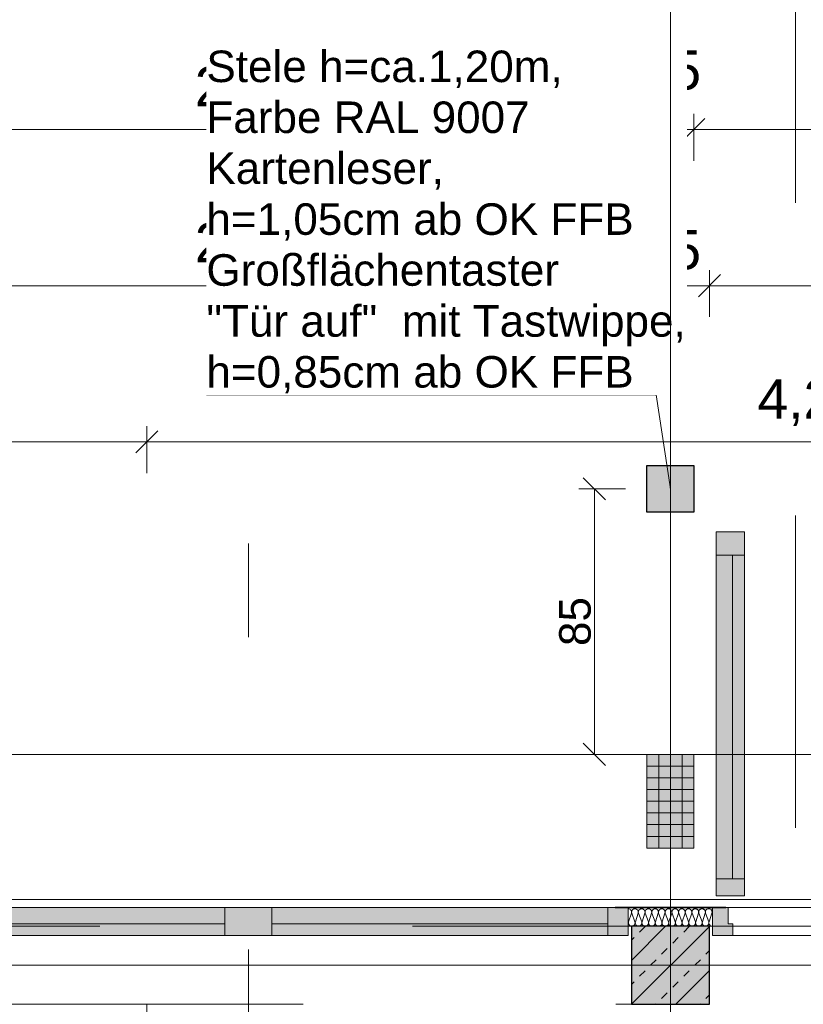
# Model space of a CAD drawing. Header units: metres. Extents: x -111 to 152, y -132 to 99.
# Tile 148 of 256: x -18.28 to -15.78, y -0.13 to 3.03. Entities that reach past the tile are written whole.
import ezdxf

# ---------------------------------------------------------------- set-up
doc = ezdxf.new("R2010")
doc.units = ezdxf.units.M
doc.header["$PDMODE"] = 1
doc.header["$PDSIZE"] = -2
for name, pattern in [('Achsen 01', [5.291531, 3.175, -1.058062, 0.352704, -0.705764]), ('gestrichelt - 01', [2, 1, -1]), ('ISO-03 Gestrichelt mit Abstand', [7.62, 3.048, -4.572]), ('ISO-07 Punktiert', [0.889, 0.127, -0.762]), ('Raster 01', [2, 1, -1]), ('VW-01 Strichlinie kurz', [2, 1, -1])]:
    doc.linetypes.add(name, pattern=pattern)
doc.layers.get('0').update_dxf_attribs({"lineweight": 25})
for name, color, linetype, lineweight, true_color in [('013_Beton und Stahlbetonarbeiten-000 Sichtbeton-333 Außenstütze', 5, 'Continuous', 5, 0x0000ff), ('013_Beton und Stahlbetonarbeiten-000 Sichtbeton-334 Außenwandöf', 5, 'Continuous', 5, 0x0000ff), ('013_Beton und Stahlbetonarbeiten-350 Stahlbeton Treppe Ansicht', 7, 'Continuous', 9, 0xa6a6a6), ('014_Fassadenarbeiten-000 Aufsicht Betonfertigteile', 7, 'Continuous', 9, 0xc0c0c0), ('014_Fassadenarbeiten-330 mineralische Dämmung', 7, 'Continuous', 9, 0x666666), ('017_Stahlbauarbeiten-350 Träger Ansicht', 7, 'gestrichelt - 01', 9, 0xd9d9d9), ('032_Metallarbeiten-Fenster', 7, 'Continuous', 13, 0x444444), ('AV1-Achsen', 1, 'Achsen 01', 18, 0xff0000), ('AV1-Arbeitsbühne', 7, 'gestrichelt - 01', 9, 0xf20884), ('AV1-Raster', 7, 'Raster 01', 9, 0xa6a6a6)]:
    doc.layers.add(name, color=color, linetype=linetype, lineweight=lineweight, true_color=true_color)
for name, color, linetype, lineweight in [('013_Beton und Stahlbetonarbeiten-000 Unterzüge', 7, 'ISO-07 Punktiert', 13), ('013_Beton und Stahlbetonarbeiten-330 Außenstützen', 7, 'Continuous', 25), ('014_Fassadenarbeiten-330 Betonfertigteile vertikal', 7, 'Continuous', 9), ('039_Trockenbauarbeiten-alllg.', 7, 'Continuous', 9), ('_1.35m (3D)', 7, 'Continuous', 9), ('_EG (2D)', 7, 'Continuous', 9), ('_GRU (2D)', 7, 'Continuous', 9), ('Bemaßung-Bemaßung', 7, 'Continuous', 9), ('Keine', 7, 'Continuous', 9)]:
    doc.layers.add(name, color=color, linetype=linetype, lineweight=lineweight)
doc.layers.get('0').freeze()
doc.styles.add('Arial', font='arial.ttf')
doc.dimstyles.new('COE 50', dxfattribs={"dimtxt": 126.090495, "dimasz": 0.001414, "dimexe": 0.001, "dimexo": 0.01, "dimgap": 0.001, "dimtad": 1, "dimdec": 3, "dimtxsty": 'Arial', "dimblk": 'VW_SLASH-3', "dimblk1": 'VW_SLASH-3', "dimblk2": 'VW_SLASH-3', "dimcen": 0, "dimadec": 3, "dimazin": 0, "dimtfac": 0.8, "dimtdec": 3, "dimtix": 1, "dimtmove": 0, "dimatfit": 0, "dimldrblk": 'VW_SLASH-2', "dimfxl": 0.002, "dimfxlon": 1, "dimfrac": 2, "dimtolj": 1, "dimarcsym": 0})

# ---------------------------------------------------------------- blocks, each defined once
blk = doc.blocks.new('Group-2')
at = {"layer": 'AV1-Raster'}
for p, q in [((-17.55, -22.95), (-17.55, 1.35)), ((-16.2, -22.95), (-16.2, 1.35))]:
    blk.add_line(p, q, dxfattribs=at)
blk = doc.blocks.new('1.35m (3D)')
at = {"layer": 'AV1-Raster', "color": 7}
blk.add_blockref('Group-2', (0, 0), dxfattribs=at)
blk = doc.blocks.new('Group-23')
at = {"layer": '013_Beton und Stahlbetonarbeiten-350 Stahlbeton Treppe Ansicht', "color": 7, "linetype": 'Raster 01'}
blk.add_line((-17.875, -0.125), (-17.875, -2.975), dxfattribs=at)
blk = doc.blocks.new('Group-119')
at = {"layer": '017_Stahlbauarbeiten-350 Träger Ansicht', "flags": 128}
blk.add_lwpolyline([(-15.8, 7.54), (-15.65, 7.54), (-15.65, 0.14), (-15.8, 0.14)], close=True, dxfattribs=at)
blk = doc.blocks.new('VW_SLASH-3')
at = {"color": 0, "linetype": 'ByBlock', "lineweight": -2, "transparency": 16777216}
blk.add_line((0, 0), (-1, 0), dxfattribs=at)
at = {"color": 0, "linetype": 'Continuous', "lineweight": 15, "transparency": 16777216, "flags": 128}
blk.add_lwpolyline([(0.5, 0.5), (-0.5, -0.5)], dxfattribs=at)
blk = doc.blocks.new('*D338')
at = {"layer": 'Bemaßung-Bemaßung', "color": 0, "lineweight": -2}
for p, q in [((-22.95, 3.575), (-22.95, 3.725)), ((-16.2, 3.575), (-16.2, 3.725)), ((-16.2707, 3.675), (-22.8793, 3.675))]:
    blk.add_line(p, q, dxfattribs=at)
at = {"layer": 'Defpoints', "color": 0}
for p in [(-22.95, 3.675), (-22.95, 0), (-16.2, 0)]:
    blk.add_point(p, dxfattribs=at)
at = {"layer": 'Bemaßung-Bemaßung', "color": 0, "lineweight": -2, "xscale": 0.070693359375, "yscale": 0.070693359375, "zscale": 0.070693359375, "rotation": 180}
blk.add_blockref('VW_SLASH-3', (-22.95, 3.675), dxfattribs=at)
at = {"layer": 'Bemaßung-Bemaßung', "color": 0, "lineweight": -2, "xscale": 0.070693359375, "yscale": 0.070693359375, "zscale": 0.070693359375}
blk.add_blockref('VW_SLASH-3', (-16.2, 3.675), dxfattribs=at)
at = {"layer": 'Bemaßung-Bemaßung', "color": 0, "insert": (-19.575, 3.8008), "char_height": 0.12609, "attachment_point": 5, "style": 'Arial'}
blk.add_mtext('\\A1;6,75', dxfattribs=at)
blk = doc.blocks.new('VW_SLASH-2')
at = {"color": 0, "linetype": 'ByBlock', "lineweight": -2, "transparency": 16777216}
blk.add_line((0, 0), (-1, 0), dxfattribs=at)
at = {"color": 0, "linetype": 'Continuous', "lineweight": 15, "transparency": 16777216, "flags": 128}
blk.add_lwpolyline([(0.5, 0.5), (-0.5, -0.5)], dxfattribs=at)
blk = doc.blocks.new('*D339')
at = {"layer": 'Bemaßung-Bemaßung', "color": 0, "lineweight": -2}
for p, q in [((-16.2, 3.575), (-16.2, 3.725)), ((-10.8, 3.575), (-10.8, 3.725)), ((-10.8707, 3.675), (-16.1293, 3.675))]:
    blk.add_line(p, q, dxfattribs=at)
at = {"layer": 'Defpoints', "color": 0}
for p in [(-16.2, 3.675), (-16.2, 0), (-10.8, 0)]:
    blk.add_point(p, dxfattribs=at)
at = {"layer": 'Bemaßung-Bemaßung', "color": 0, "lineweight": -2, "xscale": 0.070693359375, "yscale": 0.070693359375, "zscale": 0.070693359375, "rotation": 180}
blk.add_blockref('VW_SLASH-3', (-16.2, 3.675), dxfattribs=at)
at = {"layer": 'Bemaßung-Bemaßung', "color": 0, "lineweight": -2, "xscale": 0.070693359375, "yscale": 0.070693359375, "zscale": 0.070693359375}
blk.add_blockref('VW_SLASH-3', (-10.8, 3.675), dxfattribs=at)
at = {"layer": 'Bemaßung-Bemaßung', "color": 0, "insert": (-13.5, 3.8008), "char_height": 0.12609, "attachment_point": 5, "style": 'Arial'}
blk.add_mtext('\\A1;5,40', dxfattribs=at)
blk = doc.blocks.new('*D364')
at = {"layer": 'Bemaßung-Bemaßung', "color": 0, "lineweight": -2}
for p, q in [((-18.825, 2.575), (-18.825, 2.725)), ((-16.275, 2.575), (-16.275, 2.725)), ((-16.3457, 2.675), (-18.7543, 2.675))]:
    blk.add_line(p, q, dxfattribs=at)
at = {"layer": 'Defpoints', "color": 0}
for p in [(-18.825, 2.675), (-18.825, 0.675), (-16.275, 0.675)]:
    blk.add_point(p, dxfattribs=at)
at = {"layer": 'Bemaßung-Bemaßung', "color": 0, "lineweight": -2, "xscale": 0.070693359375, "yscale": 0.070693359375, "zscale": 0.070693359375, "rotation": 180}
blk.add_blockref('VW_SLASH-3', (-18.825, 2.675), dxfattribs=at)
at = {"layer": 'Bemaßung-Bemaßung', "color": 0, "lineweight": -2, "xscale": 0.070693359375, "yscale": 0.070693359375, "zscale": 0.070693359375}
blk.add_blockref('VW_SLASH-3', (-16.275, 2.675), dxfattribs=at)
at = {"layer": 'Bemaßung-Bemaßung', "color": 0, "insert": (-17.55, 2.8008), "char_height": 0.12609, "attachment_point": 5, "style": 'Arial'}
blk.add_mtext('\\A1;2,55', dxfattribs=at)
blk = doc.blocks.new('*D365')
at = {"layer": 'Bemaßung-Bemaßung', "color": 0, "lineweight": -2}
for p, q in [((-16.275, 2.575), (-16.275, 2.725)), ((-16.125, 2.575), (-16.125, 2.725)), ((-16.3457, 2.675), (-16.4164, 2.675)), ((-16.125, 2.675), (-16.275, 2.675)), ((-16.0543, 2.675), (-15.9836, 2.675))]:
    blk.add_line(p, q, dxfattribs=at)
at = {"layer": 'Defpoints', "color": 0}
for p in [(-16.275, 2.675), (-16.275, 0.675), (-16.125, 0.675)]:
    blk.add_point(p, dxfattribs=at)
at = {"layer": 'Bemaßung-Bemaßung', "color": 0, "lineweight": -2, "xscale": 0.070693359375, "yscale": 0.070693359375, "zscale": 0.070693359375}
blk.add_blockref('VW_SLASH-3', (-16.275, 2.675), dxfattribs=at)
at = {"layer": 'Bemaßung-Bemaßung', "color": 0, "lineweight": -2, "xscale": 0.070693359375, "yscale": 0.070693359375, "zscale": 0.070693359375, "rotation": 180}
blk.add_blockref('VW_SLASH-3', (-16.125, 2.675), dxfattribs=at)
at = {"layer": 'Bemaßung-Bemaßung', "color": 0, "insert": (-16.2, 2.8644), "char_height": 0.12609, "attachment_point": 5, "style": 'Arial'}
blk.add_mtext('\\A1;15', dxfattribs=at)
blk = doc.blocks.new('*D366')
at = {"layer": 'Bemaßung-Bemaßung', "color": 0, "lineweight": -2}
for p, q in [((-16.125, 2.575), (-16.125, 2.725)), ((-13.575, 2.575), (-13.575, 2.725)), ((-13.6457, 2.675), (-16.0543, 2.675))]:
    blk.add_line(p, q, dxfattribs=at)
at = {"layer": 'Defpoints', "color": 0}
for p in [(-16.125, 2.675), (-16.125, 0.675), (-13.575, 0.675)]:
    blk.add_point(p, dxfattribs=at)
at = {"layer": 'Bemaßung-Bemaßung', "color": 0, "lineweight": -2, "xscale": 0.070693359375, "yscale": 0.070693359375, "zscale": 0.070693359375, "rotation": 180}
blk.add_blockref('VW_SLASH-3', (-16.125, 2.675), dxfattribs=at)
at = {"layer": 'Bemaßung-Bemaßung', "color": 0, "lineweight": -2, "xscale": 0.070693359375, "yscale": 0.070693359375, "zscale": 0.070693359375}
blk.add_blockref('VW_SLASH-3', (-13.575, 2.675), dxfattribs=at)
at = {"layer": 'Bemaßung-Bemaßung', "color": 0, "insert": (-14.85, 2.8008), "char_height": 0.12609, "attachment_point": 5, "style": 'Arial'}
blk.add_mtext('\\A1;2,55', dxfattribs=at)
blk = doc.blocks.new('*D389')
at = {"layer": 'Bemaßung-Bemaßung', "color": 0, "lineweight": -2}
for p, q in [((-22.825, 1.575), (-22.825, 1.725)), ((-17.875, 1.575), (-17.875, 1.725)), ((-17.9457, 1.675), (-22.7543, 1.675))]:
    blk.add_line(p, q, dxfattribs=at)
at = {"layer": 'Defpoints', "color": 0}
for p in [(-22.825, 1.675), (-22.825, -2.975), (-17.875, -5.275)]:
    blk.add_point(p, dxfattribs=at)
at = {"layer": 'Bemaßung-Bemaßung', "color": 0, "lineweight": -2, "xscale": 0.070693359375, "yscale": 0.070693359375, "zscale": 0.070693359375, "rotation": 180}
blk.add_blockref('VW_SLASH-3', (-22.825, 1.675), dxfattribs=at)
at = {"layer": 'Bemaßung-Bemaßung', "color": 0, "lineweight": -2, "xscale": 0.070693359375, "yscale": 0.070693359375, "zscale": 0.070693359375}
blk.add_blockref('VW_SLASH-3', (-17.875, 1.675), dxfattribs=at)
at = {"layer": 'Bemaßung-Bemaßung', "color": 0, "insert": (-20.35, 1.8008), "char_height": 0.12609, "attachment_point": 5, "style": 'Arial'}
blk.add_mtext('\\A1;4,95', dxfattribs=at)
blk = doc.blocks.new('*D390')
at = {"layer": 'Bemaßung-Bemaßung', "color": 0, "lineweight": -2}
for p, q in [((-17.875, 1.575), (-17.875, 1.725)), ((-13.625, 1.575), (-13.625, 1.725)), ((-13.6957, 1.675), (-17.8043, 1.675))]:
    blk.add_line(p, q, dxfattribs=at)
at = {"layer": 'Defpoints', "color": 0}
for p in [(-17.875, 1.675), (-13.625, -1.2875), (-17.875, -5.275)]:
    blk.add_point(p, dxfattribs=at)
at = {"layer": 'Bemaßung-Bemaßung', "color": 0, "lineweight": -2, "xscale": 0.070693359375, "yscale": 0.070693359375, "zscale": 0.070693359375, "rotation": 180}
blk.add_blockref('VW_SLASH-3', (-17.875, 1.675), dxfattribs=at)
at = {"layer": 'Bemaßung-Bemaßung', "color": 0, "lineweight": -2, "xscale": 0.070693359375, "yscale": 0.070693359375, "zscale": 0.070693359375}
blk.add_blockref('VW_SLASH-3', (-13.625, 1.675), dxfattribs=at)
at = {"layer": 'Bemaßung-Bemaßung', "color": 0, "insert": (-15.75, 1.8008), "char_height": 0.12609, "attachment_point": 5, "style": 'Arial'}
blk.add_mtext('\\A1;4,25', dxfattribs=at)
blk = doc.blocks.new('*D584')
at = {"layer": 'Bemaßung-Bemaßung', "color": 0, "lineweight": -2}
for p, q in [((-18.775, 2.075), (-18.775, 2.225)), ((-16.325, 2.075), (-16.325, 2.225)), ((-16.3957, 2.175), (-18.7043, 2.175))]:
    blk.add_line(p, q, dxfattribs=at)
at = {"layer": 'Defpoints', "color": 0}
for p in [(-18.775, 2.175), (-18.775, 0.125), (-16.325, -0.125)]:
    blk.add_point(p, dxfattribs=at)
at = {"layer": 'Bemaßung-Bemaßung', "color": 0, "lineweight": -2, "xscale": 0.070693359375, "yscale": 0.070693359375, "zscale": 0.070693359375, "rotation": 180}
blk.add_blockref('VW_SLASH-3', (-18.775, 2.175), dxfattribs=at)
at = {"layer": 'Bemaßung-Bemaßung', "color": 0, "lineweight": -2, "xscale": 0.070693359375, "yscale": 0.070693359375, "zscale": 0.070693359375}
blk.add_blockref('VW_SLASH-3', (-16.325, 2.175), dxfattribs=at)
at = {"layer": 'Bemaßung-Bemaßung', "color": 0, "insert": (-17.55, 2.3008), "char_height": 0.12609, "attachment_point": 5, "style": 'Arial'}
blk.add_mtext('\\A1;2,45', dxfattribs=at)
blk = doc.blocks.new('*D585')
at = {"layer": 'Bemaßung-Bemaßung', "color": 0, "lineweight": -2}
for p, q in [((-16.325, 2.075), (-16.325, 2.225)), ((-16.075, 2.075), (-16.075, 2.225)), ((-16.3957, 2.175), (-16.4664, 2.175)), ((-16.075, 2.175), (-16.325, 2.175)), ((-16.0043, 2.175), (-15.9336, 2.175))]:
    blk.add_line(p, q, dxfattribs=at)
at = {"layer": 'Defpoints', "color": 0}
for p in [(-16.325, 2.175), (-16.075, 0.125), (-16.325, -0.125)]:
    blk.add_point(p, dxfattribs=at)
at = {"layer": 'Bemaßung-Bemaßung', "color": 0, "lineweight": -2, "xscale": 0.070693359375, "yscale": 0.070693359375, "zscale": 0.070693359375}
blk.add_blockref('VW_SLASH-3', (-16.325, 2.175), dxfattribs=at)
at = {"layer": 'Bemaßung-Bemaßung', "color": 0, "lineweight": -2, "xscale": 0.070693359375, "yscale": 0.070693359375, "zscale": 0.070693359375, "rotation": 180}
blk.add_blockref('VW_SLASH-3', (-16.075, 2.175), dxfattribs=at)
at = {"layer": 'Bemaßung-Bemaßung', "color": 0, "insert": (-16.2, 2.2894), "char_height": 0.12609, "attachment_point": 5, "style": 'Arial'}
blk.add_mtext('\\A1;25', dxfattribs=at)
blk = doc.blocks.new('*D586')
at = {"layer": 'Bemaßung-Bemaßung', "color": 0, "lineweight": -2}
for p, q in [((-16.075, 2.075), (-16.075, 2.225)), ((-13.625, 2.075), (-13.625, 2.225)), ((-13.6957, 2.175), (-16.0043, 2.175))]:
    blk.add_line(p, q, dxfattribs=at)
at = {"layer": 'Defpoints', "color": 0}
for p in [(-16.075, 2.175), (-16.075, 0.125), (-13.625, -0.125)]:
    blk.add_point(p, dxfattribs=at)
at = {"layer": 'Bemaßung-Bemaßung', "color": 0, "lineweight": -2, "xscale": 0.070693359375, "yscale": 0.070693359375, "zscale": 0.070693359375, "rotation": 180}
blk.add_blockref('VW_SLASH-3', (-16.075, 2.175), dxfattribs=at)
at = {"layer": 'Bemaßung-Bemaßung', "color": 0, "lineweight": -2, "xscale": 0.070693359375, "yscale": 0.070693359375, "zscale": 0.070693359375}
blk.add_blockref('VW_SLASH-3', (-13.625, 2.175), dxfattribs=at)
at = {"layer": 'Bemaßung-Bemaßung', "color": 0, "insert": (-14.85, 2.3008), "char_height": 0.12609, "attachment_point": 5, "style": 'Arial'}
blk.add_mtext('\\A1;2,45', dxfattribs=at)
blk = doc.blocks.new('Group-307')
at = {"layer": '032_Metallarbeiten-Fenster', "linetype": 'Continuous', "lineweight": 0}
for points in [[(-16.0535, 1.312), (-16.0535, 1.387), (-15.9635, 1.387), (-15.9635, 1.312)], [(-16.0535, 0.277), (-16.0535, 1.312), (-15.9635, 1.312), (-15.9635, 0.277)], [(-16.0535, 0.222), (-16.0535, 0.277), (-15.9635, 0.277), (-15.9635, 0.222)], [(-14.775, 0.2225), (-14.85, 0.2225), (-14.85, 0.1325), (-14.775, 0.1325)], [(-13.7389, 0.2225), (-14.775, 0.2225), (-14.775, 0.1325), (-13.7389, 0.1325)], [(-13.685, 0.2225), (-13.7408, 0.2225), (-13.7408, 0.1325), (-13.685, 0.1325)], [(-16, 0.1325), (-16.015, 0.1325), (-16.015, 0.185), (-16.065, 0.185), (-16.065, 0.095), (-16, 0.095)], [(-13.685, 0.185), (-13.685, 0.1325), (-13.7, 0.1325), (-13.7, 0.095), (-13.635, 0.095), (-13.635, 0.185)]]:
    blk.add_hatch(color=7, dxfattribs=at).paths.add_polyline_path(points)
at = {"layer": '032_Metallarbeiten-Fenster', "color": 9, "linetype": 'gestrichelt - 01', "lineweight": 13}
blk.add_line((-13.685, 0.2225), (-13.685, 1.3875), dxfattribs=at)
at = {"layer": '032_Metallarbeiten-Fenster', "color": 7, "lineweight": 13}
for p, q in [((-16.001, 0.277), (-16.001, 1.312)), ((-13.7389, 0.17), (-14.775, 0.17))]:
    blk.add_line(p, q, dxfattribs=at)
at = {"layer": '032_Metallarbeiten-Fenster', "color": 7, "lineweight": 13, "flags": 128}
for points in [[(-16.0535, 1.312), (-16.0535, 1.387), (-15.9635, 1.387), (-15.9635, 1.312)], [(-16.0535, 0.277), (-16.0535, 1.312), (-15.9635, 1.312), (-15.9635, 0.277)], [(-16.0535, 0.222), (-16.0535, 0.277), (-15.9635, 0.277), (-15.9635, 0.222)], [(-14.775, 0.2225), (-14.85, 0.2225), (-14.85, 0.1325), (-14.775, 0.1325)], [(-13.7389, 0.2225), (-14.775, 0.2225), (-14.775, 0.1325), (-13.7389, 0.1325)], [(-13.685, 0.2225), (-13.7408, 0.2225), (-13.7408, 0.1325), (-13.685, 0.1325)], [(-16, 0.1325), (-16.015, 0.1325), (-16.015, 0.185), (-16.065, 0.185), (-16.065, 0.095), (-16, 0.095)], [(-13.685, 0.185), (-13.685, 0.1325), (-13.7, 0.1325), (-13.7, 0.095), (-13.635, 0.095), (-13.635, 0.185)]]:
    blk.add_lwpolyline(points, close=True, dxfattribs=at)
at = {"layer": '032_Metallarbeiten-Fenster', "color": 8, "lineweight": 13, "flags": 128}
blk.add_lwpolyline([(-16.065, 0.095), (-16.065, 0.185), (-13.635, 0.185), (-13.635, 0.095)], close=True, dxfattribs=at)
at = {"layer": '032_Metallarbeiten-Fenster', "color": 9, "linetype": 'gestrichelt - 01', "lineweight": 13}
blk.add_arc((-13.685, 0.2225), 1.165, 90, 180, dxfattribs=at)
at = {"layer": '032_Metallarbeiten-Fenster', "color": 7, "linetype": 'gestrichelt - 01', "lineweight": 13}
blk.add_arc((-16.015, 0.222), 1.165, 0.0238, 87.4688, dxfattribs=at)
blk = doc.blocks.new('Group-491')
at = {"layer": '032_Metallarbeiten-Fenster', "linetype": 'Continuous', "lineweight": 0}
for points in [[(-18.765, 0.185), (-18.68, 0.185), (-18.68, 0.095), (-18.765, 0.095)], [(-18.68, 0.095), (-18.68, 0.185), (-16.4, 0.185), (-16.4, 0.095)], [(-17.625, 0.185), (-17.475, 0.185), (-17.475, 0.095), (-17.625, 0.095)], [(-16.335, 0.185), (-16.4, 0.185), (-16.4, 0.095), (-16.335, 0.095)]]:
    blk.add_hatch(color=7, dxfattribs=at).paths.add_polyline_path(points)
at = {"layer": '032_Metallarbeiten-Fenster', "color": 7, "lineweight": 18}
for p, q in [((-18.6762, 0.1325), (-17.625, 0.1325)), ((-16.4, 0.1325), (-17.475, 0.1325))]:
    blk.add_line(p, q, dxfattribs=at)
at = {"layer": '032_Metallarbeiten-Fenster', "color": 7, "lineweight": 18, "flags": 128}
for points in [[(-18.765, 0.185), (-18.68, 0.185), (-18.68, 0.095), (-18.765, 0.095)], [(-18.68, 0.095), (-18.68, 0.185), (-16.4, 0.185), (-16.4, 0.095)], [(-17.625, 0.185), (-17.475, 0.185), (-17.475, 0.095), (-17.625, 0.095)], [(-16.335, 0.185), (-16.4, 0.185), (-16.4, 0.095), (-16.335, 0.095)]]:
    blk.add_lwpolyline(points, close=True, dxfattribs=at)
blk = doc.blocks.new('Group-493')
at = {"layer": '014_Fassadenarbeiten-330 mineralische Dämmung', "transparency": 33554687, "flags": 128}
for points in [[(15.3239, -23.284, 0.513088), (15.3342, -23.27), (15.3252, -23.242, -1.372995), (15.3456, -23.242), (15.3353, -23.27, 1.372583), (15.3557, -23.27), (15.3467, -23.242, -1.372995), (15.3671, -23.242), (15.3567, -23.27, 1.372583), (15.3771, -23.27)], [(15.3353, -23.27, 1.372583), (15.3557, -23.27), (15.3467, -23.242, -1.372995), (15.3671, -23.242), (15.3567, -23.27, 1.372583), (15.3771, -23.27), (15.3681, -23.242, -1.372995), (15.3885, -23.242), (15.3782, -23.27, 1.372583), (15.3986, -23.27), (15.3896, -23.242, -1.372995), (15.41, -23.242), (15.3996, -23.27, 1.372583), (15.42, -23.27), (15.411, -23.242, -1.372995), (15.4314, -23.242), (15.4211, -23.27, 1.372583), (15.4415, -23.27), (15.4325, -23.242, -1.372995), (15.4529, -23.242), (15.4425, -23.27, 1.372583), (15.4629, -23.27), (15.4539, -23.242, -1.372995), (15.4743, -23.242), (15.464, -23.27, 1.372583), (15.4844, -23.27), (15.4754, -23.242, -1.372995), (15.4958, -23.242), (15.4854, -23.27, 1.372583), (15.5058, -23.27), (15.4968, -23.242, -1.372995), (15.5172, -23.242), (15.5069, -23.27, 1.372583), (15.5273, -23.27), (15.5183, -23.242, -1.372995), (15.5387, -23.242), (15.5283, -23.27, 1.372583), (15.5487, -23.27), (15.5397, -23.242, -1.372995), (15.5601, -23.242), (15.5498, -23.27, 1.372583), (15.5702, -23.27), (15.5612, -23.242, -1.372995), (15.5816, -23.242)], [(15.5283, -23.27, 0.324435), (15.5322, -23.282, 0.324435), (15.5448, -23.282, 0.324435), (15.5487, -23.27), (15.5397, -23.242, -0.324488), (15.5436, -23.23, -0.324488), (15.5562, -23.23, -0.324488), (15.5601, -23.242), (15.5498, -23.27, 0.324435), (15.5537, -23.282, 0.324435), (15.5663, -23.282, 0.324435), (15.5702, -23.27), (15.5612, -23.242, -0.324488), (15.5651, -23.23, -0.324488), (15.5777, -23.23, -0.324488), (15.5816, -23.242), (15.5712, -23.27, 0.324435), (15.5751, -23.282, 0.324435), (15.5877, -23.282, 0.324435), (15.5916, -23.27), (15.5826, -23.242, -0.540253), (15.5939, -23.228)], [(15.5939, -23.2791, -0.225321), (15.5927, -23.27), (15.5939, -23.2667)]]:
    blk.add_lwpolyline(points, format="xyb", dxfattribs=at)
blk = doc.blocks.new('Group-497')
at = {"layer": '014_Fassadenarbeiten-330 mineralische Dämmung', "transparency": 33554687}
blk.add_blockref('Group-493', (0, 0), dxfattribs=at)
blk = doc.blocks.new('Parametric Object-65')
at = {"layer": '014_Fassadenarbeiten-330 mineralische Dämmung', "color": 7, "transparency": 33554687}
blk.add_blockref('Group-497', (0, 0), dxfattribs=at)
at = {"layer": '014_Fassadenarbeiten-330 mineralische Dämmung', "color": 0, "flags": 1}
for tag in ['IFC_UUID', 'instanceID', 'prm0_name', 'prm0_type', 'prm0_value', 'prm1_name', 'prm1_type', 'prm1_value', 'prm2_name', 'prm2_type', 'prm2_value', 'prm3_name', 'prm3_type', 'prm3_value', 'prm4_name', 'prm4_type', 'prm4_value', 'prm5_name', 'prm5_type', 'prm5_value', 'prm6_name', 'prm6_type', 'prm6_value']:
    blk.add_attdef(tag, (-16.335, 0.1225), '', height=0.00018, dxfattribs=at)
blk = doc.blocks.new('*D1852')
at = {"layer": 'Defpoints', "color": 0}
for p in [(-16.4432, 1.525), (-16.2, 1.525), (-16.2, 0.675)]:
    blk.add_point(p, dxfattribs=at)
at = {"layer": 'Keine', "color": 0, "linetype": 'Continuous', "lineweight": -2}
for p, q in [((-16.3432, 1.525), (-16.4932, 1.525)), ((-16.4432, 0.7457), (-16.4432, 1.4543)), ((-16.3432, 0.675), (-16.4932, 0.675))]:
    blk.add_line(p, q, dxfattribs=at)
at = {"layer": 'Keine', "color": 0, "lineweight": -2, "xscale": 0.070693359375, "yscale": 0.070693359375, "zscale": 0.070693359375}
for p, rotation in [((-16.4432, 1.525), 90.00000000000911), ((-16.4432, 0.675), 270.0000000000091)]:
    blk.add_blockref('VW_SLASH-3', p, dxfattribs=dict(at, rotation=rotation))
at = {"layer": 'Keine', "color": 0, "lineweight": 25, "insert": (-16.5047, 1.1), "char_height": 0.10087, "attachment_point": 5, "rotation": 90, "style": 'Arial'}
blk.add_mtext('\\A1;85', dxfattribs=at)
blk = doc.blocks.new('Group-712')
at = {"layer": 'AV1-Achsen'}
blk.add_line((-16.2, -26.5), (-16.2, 4.9), dxfattribs=at)
blk = doc.blocks.new('Group-717')
at = {"layer": 'AV1-Achsen'}
blk.add_line((-43.2844, 0), (4.2656, 0), dxfattribs=at)
blk = doc.blocks.new('GRU (2D)')
at = {"layer": 'AV1-Achsen', "color": 7}
for name in ['Group-712', 'Group-717']:
    blk.add_blockref(name, (0, 0), dxfattribs=at)
blk = doc.blocks.new('EG (2D)')
at = {"layer": '013_Beton und Stahlbetonarbeiten-330 Außenstützen', "linetype": 'Continuous', "lineweight": 0, "true_color": 0xc0c0c0}
blk.add_hatch(color=9, dxfattribs=at).paths.add_polyline_path([(-16.075, 0.125), (-16.325, 0.125), (-16.325, -0.125), (-16.075, -0.125)])
at = {"layer": '013_Beton und Stahlbetonarbeiten-330 Außenstützen', "linetype": 'Continuous', "lineweight": 13}
h = blk.add_hatch(dxfattribs=at)
h.set_pattern_fill('Stahlbeton', color=251, style=0, pattern_type=2)
h.set_pattern_definition([(45, (0, 0), (0.0707107, -0.0707107), [0.025, -0.025])])
h.paths.add_polyline_path([(-16.075, 0.125), (-16.325, 0.125), (-16.325, -0.125), (-16.075, -0.125)])
h = blk.add_hatch(dxfattribs=at)
h.set_pattern_fill('Stahlbeton-1', color=251, style=0, pattern_type=2)
h.set_pattern_definition([(-135, (0.03106, -0.03313), (0.0707107, -0.0707107), [])])
h.paths.add_polyline_path([(-16.075, 0.125), (-16.325, 0.125), (-16.325, -0.125), (-16.075, -0.125)])
at = {"layer": '014_Fassadenarbeiten-330 Betonfertigteile vertikal', "linetype": 'Continuous', "lineweight": 0}
blk.add_hatch(color=9, dxfattribs=at).paths.add_polyline_path([(-16.275, 0.675), (-16.125, 0.675), (-16.125, 0.375), (-16.275, 0.375)])
at = {"layer": '014_Fassadenarbeiten-330 Betonfertigteile vertikal', "linetype": 'Continuous', "lineweight": 9}
h = blk.add_hatch(dxfattribs=at)
h.set_pattern_fill('Stahlbetonfertigteil', color=8, style=0, pattern_type=2)
h.set_pattern_definition([(-90, (0, 0), (0.0375, 0), [])])
h.paths.add_polyline_path([(-16.275, 0.675), (-16.125, 0.675), (-16.125, 0.375), (-16.275, 0.375)])
at = {"layer": '014_Fassadenarbeiten-330 Betonfertigteile vertikal', "linetype": 'Continuous', "lineweight": 13}
h = blk.add_hatch(dxfattribs=at)
h.set_pattern_fill('Stahlbetonfertigteil-1', color=8, style=0, pattern_type=2)
h.set_pattern_definition([(0, (0, 0), (2e-18, -0.0375), [])])
h.paths.add_polyline_path([(-16.275, 0.675), (-16.125, 0.675), (-16.125, 0.375), (-16.275, 0.375)])
at = {"layer": '032_Metallarbeiten-Fenster', "linetype": 'Continuous', "lineweight": 0, "transparency": 33554687}
blk.add_hatch(color=181, dxfattribs=at).paths.add_polyline_path([(-16.3769, 0.1863), (-16.0231, 0.1863), (-16.0231, 0.1843), (-16.3769, 0.1843)])
at = {"layer": 'Keine', "linetype": 'Continuous', "lineweight": 0, "transparency": 33554559}
blk.add_hatch(color=200, dxfattribs=at).paths.add_polyline_path([(-16.275, 1.6), (-16.125, 1.6), (-16.125, 1.45), (-16.275, 1.45)])
at = {"layer": 'Keine', "linetype": 'Continuous', "lineweight": 0}
blk.add_hatch(color=200, dxfattribs=at).paths.add_polyline_path([(-16.1996, 1.5283), (-16.2, 1.525), (-16.2013, 1.528)])
at = {"layer": '013_Beton und Stahlbetonarbeiten-000 Sichtbeton-333 Außenstütze', "color": 30}
blk.add_solid([(-16.075, -0.125), (-16.325, -0.125), (-16.125, -0.075), (-16.275, -0.075)], dxfattribs=at)
at = {"layer": '013_Beton und Stahlbetonarbeiten-000 Sichtbeton-334 Außenwandöf', "color": 30}
for points in [[(-16.275, 0.125), (-16.275, -0.075), (-16.325, 0.125), (-16.325, -0.125)], [(-16.075, 0.125), (-16.075, -0.125), (-16.125, 0.125), (-16.125, -0.075)]]:
    blk.add_solid(points, dxfattribs=at)
at = {"layer": '013_Beton und Stahlbetonarbeiten-000 Unterzüge', "linetype": 'VW-01 Strichlinie kurz', "flags": 128}
blk.add_lwpolyline([(-16.075, -0.125), (-16.075, 0.125), (-13.625, 0.125), (-13.625, -0.125)], close=True, dxfattribs=at)
at = {"layer": '013_Beton und Stahlbetonarbeiten-330 Außenstützen', "flags": 128}
blk.add_lwpolyline([(-16.075, 0.125), (-16.325, 0.125), (-16.325, -0.125), (-16.075, -0.125)], close=True, dxfattribs=at)
at = {"layer": '014_Fassadenarbeiten-330 Betonfertigteile vertikal', "flags": 128}
blk.add_lwpolyline([(-16.275, 0.675), (-16.125, 0.675), (-16.125, 0.375), (-16.275, 0.375)], close=True, dxfattribs=at)
at = {"layer": '032_Metallarbeiten-Fenster', "color": 7, "linetype": 'Continuous', "lineweight": 9, "transparency": 33554687, "flags": 128}
blk.add_lwpolyline([(-16.3769, 0.1863), (-16.0231, 0.1863), (-16.0231, 0.1843), (-16.3769, 0.1843)], close=True, dxfattribs=at)
at = {"layer": '039_Trockenbauarbeiten-alllg.', "linetype": 'ISO-03 Gestrichelt mit Abstand'}
blk.add_line((-16.075, 0), (-13.625, 0), dxfattribs=at)
at = {"layer": '039_Trockenbauarbeiten-alllg.'}
blk.add_line((-16.075, 0), (-13.625, 0), dxfattribs=at)
at = {"layer": 'Keine', "color": 200, "linetype": 'Continuous', "lineweight": 5, "flags": 128}
blk.add_lwpolyline([(-17.6842, 1.8255), (-16.2459, 1.8255), (-16.2, 1.525)], dxfattribs=at)
at = {"layer": 'Keine', "color": 200, "linetype": 'Continuous', "lineweight": 25, "flags": 128}
blk.add_lwpolyline([(-16.275, 1.6), (-16.125, 1.6), (-16.125, 1.45), (-16.275, 1.45)], close=True, dxfattribs=at)
at = {"layer": 'Keine', "color": 200, "linetype": 'Continuous', "lineweight": 5, "flags": 128}
blk.add_lwpolyline([(-16.1996, 1.5283), (-16.2, 1.525), (-16.2013, 1.528)], close=True, dxfattribs=at)
at = {"layer": 'Keine', "color": 9, "linetype": 'Continuous', "lineweight": 13, "flags": 128}
blk.add_lwpolyline([(-39.825, 0.675), (0.675, 0.675), (0.675, -22.275), (-39.825, -22.275)], close=True, dxfattribs=at)
at = {"layer": '014_Fassadenarbeiten-330 mineralische Dämmung', "xscale": -1, "rotation": 180}
blk.add_blockref('Parametric Object-65', (-31.6589, -23.103), dxfattribs=at)
at = {"layer": '017_Stahlbauarbeiten-350 Träger Ansicht', "color": 7}
blk.add_blockref('Group-119', (0, 0), dxfattribs=at)
at = {"layer": '032_Metallarbeiten-Fenster', "color": 7}
blk.add_blockref('Group-307', (0, 0), dxfattribs=at)
at = {"layer": 'Bemaßung-Bemaßung', "color": 1}
dim = blk.add_aligned_dim(p1=(-10.8, 0), p2=(-16.2, 0), distance=-3.675, text='5,40', dimstyle='COE 50', override={"dimtxt": 0.12609, "dimasz": 0.070693, "dimexe": 0.05, "dimgap": 0.05, "dimpost": '<>', "dimtxsty": 'Arial', "dimtmove": 2, "dimfxl": 0.1}, dxfattribs=at)
dim.commit()
dim.dimension.update_dxf_attribs({"geometry": '*D339', "text_midpoint": (-13.5, 3.8008)})
at = {"layer": 'Bemaßung-Bemaßung'}
for p1, p2, text, override, picture, middle in [((-16.125, 0.675), (-16.275, 0.675), '15', {"dimtxt": 0.12609, "dimasz": 0.070693, "dimexe": 0.05, "dimgap": 0.05, "dimpost": '<>', "dimtxsty": 'Arial', "dimtix": 0, "dimtmove": 2, "dimfxl": 0.1}, '*D365', (-16.2, 2.8644)), ((-16.275, 0.675), (-18.825, 0.675), '2,55', {"dimtxt": 0.12609, "dimasz": 0.070693, "dimexe": 0.05, "dimgap": 0.05, "dimpost": '<>', "dimtxsty": 'Arial', "dimtmove": 2, "dimfxl": 0.1}, '*D364', (-17.55, 2.8008)), ((-13.575, 0.675), (-16.125, 0.675), '2,55', {"dimtxt": 0.12609, "dimasz": 0.070693, "dimexe": 0.05, "dimgap": 0.05, "dimpost": '<>', "dimtxsty": 'Arial', "dimtmove": 2, "dimfxl": 0.1}, '*D366', (-14.85, 2.8008))]:
    dim = blk.add_aligned_dim(p1=p1, p2=p2, distance=-2, text=text, dimstyle='COE 50', override=override, dxfattribs=at)
    dim.commit()
    dim.dimension.update_dxf_attribs({"geometry": picture, "text_midpoint": middle})
for base, p1, p2, text, picture, middle in [((-16.325, 2.175), (-16.075, 0.125), (-16.325, -0.125), '25', '*D585', (-16.2, 2.2894)), ((-16.075, 2.175), (-13.625, -0.125), (-16.075, 0.125), '2,45', '*D586', (-14.85, 2.3008))]:
    dim = blk.add_linear_dim(base=base, p1=p1, p2=p2, text=text, dimstyle='COE 50', override={"dimtxt": 0.12609, "dimasz": 0.070693, "dimexe": 0.05, "dimgap": 0.05, "dimpost": '<>', "dimtxsty": 'Arial', "dimtmove": 2, "dimfxl": 0.1}, dxfattribs=at)
    dim.commit()
    dim.dimension.update_dxf_attribs({"geometry": picture, "text_midpoint": middle})
at = {"layer": 'Keine', "color": 6, "linetype": 'Continuous', "lineweight": 25}
dim = blk.add_linear_dim(base=(-16.4432, 1.525), p1=(-16.2, 0.675), p2=(-16.2, 1.525), angle=270, text='85', dimstyle='COE 50', override={"dimtxt": 0.100872, "dimasz": 0.070693, "dimexe": 0.05, "dimgap": 0.01, "dimpost": '<>', "dimtxsty": 'Arial', "dimtmove": 2, "dimfxl": 0.1}, dxfattribs=at)
dim.commit()
dim.dimension.update_dxf_attribs({"geometry": '*D1852', "text_midpoint": (-16.5047, 1.1)})
at = {"layer": '013_Beton und Stahlbetonarbeiten-350 Stahlbeton Treppe Ansicht', "color": 7}
blk.add_blockref('Group-23', (0, 0), dxfattribs=at)
at = {"layer": 'AV1-Arbeitsbühne', "linetype": 'Continuous', "lineweight": 9}
h = blk.add_hatch(dxfattribs=at)
h.set_pattern_fill('Fahrweg', color=230, style=0, pattern_type=2)
h.set_pattern_definition([(-135, (0, 0), (0.06629126, -0.06629126), [])])
edge = h.paths.add_edge_path()
edge.add_arc((-54.5978, 13.3387), 44.4228, 329.86092, 330.47851)
edge.add_arc((-19.2462, -7.3138), 3.5278, 339.4759, 345.2734)
edge.add_arc((-17.9497, -7.5439), 2.2179, 342.507, 360.2513)
edge.add_line((-15.7318, -7.5342), (-15.725, -6.525))
edge.add_line((-15.725, -6.525), (-15.725, 1.175))
edge.add_line((-15.725, 1.175), (-13.975, 1.175))
edge.add_line((-13.975, 1.175), (-13.975, -6.525))
edge.add_line((-13.975, -6.525), (-13.9753, -6.525))
edge.add_arc((-47.2294, -7.392), 33.2654, -1.49345, 1.49345, ccw=False)
edge.add_line((-13.9753, -8.259), (-13.9753, -10.4902))
edge.add_arc((-16.375, -10), 2.4493, 312.8674, 348.4561, ccw=False)
edge.add_arc((-18.4021, -7.2512), 5.8556, 298.76511, 309.10361, ccw=False)
edge.add_arc((-18.2219, -7.6009), 5.4624, 287.0866, 298.8741, ccw=False)
edge.add_arc((-18.1592, -8.2865), 4.7907, 279.1695, 288.7786, ccw=False)
edge.add_arc((-18.0685, -7.288), 5.7673, 268.71982, 276.69885, ccw=False)
edge.add_arc((-18.3115, -2.1541), 10.9004, 266.47406, 270.59973, ccw=False)
edge.add_arc((-18.2359, -7.5234), 5.5608, 255.7465, 262.2911, ccw=False)
edge.add_arc((-17.8975, -6.4105), 6.7229, 250.51417, 255.28641, ccw=False)
edge.add_line((-20.1401, -12.7483), (-21.0105, -12.3671))
edge.add_arc((-21.9304, -13.9593), 1.8389, 59.9832, 78.1778)
edge.add_arc((-24.9263, -25.3066), 13.5728, 75.61242, 77.24671)
edge.add_arc((-22.0434, -12.5197), 0.4652, 75.894, 93.8496)
edge.add_line((-22.0746, -12.0556), (-23.075, -12.0159))
edge.add_line((-23.075, -12.0159), (-23.075, -10.196))
edge.add_line((-23.075, -10.196), (-22.1599, -10.1944))
edge.add_line((-22.1599, -10.1944), (-20.13, -10.1944))
edge.add_line((-20.13, -10.1944), (-18.7257, -10.1527))
edge.add_arc((-19.0017, 0.1421), 10.2985, 271.53586, 276.83258)
edge.add_arc((-18.0426, -8.4659), 1.6391, 279.3436, 292.578)
edge.add_arc((-19.0052, -6.3287), 3.9827, 293.5593, 300.8201)
edge.add_arc((-18.5657, -7.337), 2.8949, 303.5765, 314.7719)
edge.add_arc((-18.9575, -7.0629), 3.3665, 316.2206, 325.5766)
at = {"layer": '013_Beton und Stahlbetonarbeiten-000 Unterzüge', "linetype": 'VW-01 Strichlinie kurz', "flags": 128}
blk.add_lwpolyline([(-18.775, -0.125), (-18.775, 0.125), (-16.325, 0.125), (-16.325, -0.125)], close=True, dxfattribs=at)
at = {"layer": '014_Fassadenarbeiten-000 Aufsicht Betonfertigteile', "flags": 128}
blk.add_lwpolyline([(-0.026, 0.21), (-18.874, 0.21), (-18.874, 0.305), (-39.455, 0.305), (-39.825, 0.675), (0.675, 0.675), (0.305, 0.305), (-0.026, 0.305)], close=True, dxfattribs=at)
at = {"layer": '039_Trockenbauarbeiten-alllg.', "linetype": 'ISO-03 Gestrichelt mit Abstand'}
blk.add_line((-18.775, 0), (-16.325, 0), dxfattribs=at)
at = {"layer": '039_Trockenbauarbeiten-alllg.'}
blk.add_line((-18.775, 0), (-16.325, 0), dxfattribs=at)
at = {"layer": '032_Metallarbeiten-Fenster', "color": 7}
blk.add_blockref('Group-491', (0, 0), dxfattribs=at)
at = {"layer": 'Bemaßung-Bemaßung', "color": 1}
dim = blk.add_aligned_dim(p1=(-16.2, 0), p2=(-22.95, 0), distance=-3.675, text='6,75', dimstyle='COE 50', override={"dimtxt": 0.12609, "dimasz": 0.070693, "dimexe": 0.05, "dimgap": 0.05, "dimpost": '<>', "dimtxsty": 'Arial', "dimtmove": 2, "dimfxl": 0.1}, dxfattribs=at)
dim.commit()
dim.dimension.update_dxf_attribs({"geometry": '*D338', "text_midpoint": (-19.575, 3.8008)})
at = {"layer": 'Bemaßung-Bemaßung'}
for base, p1, p2, text, picture, middle in [((-18.775, 2.175), (-16.325, -0.125), (-18.775, 0.125), '2,45', '*D584', (-17.55, 2.3008)), ((-22.825, 1.675), (-17.875, -5.275), (-22.825, -2.975), '4,95', '*D389', (-20.35, 1.8008)), ((-17.875, 1.675), (-13.625, -1.2875), (-17.875, -5.275), '4,25', '*D390', (-15.75, 1.8008))]:
    dim = blk.add_linear_dim(base=base, p1=p1, p2=p2, text=text, dimstyle='COE 50', override={"dimtxt": 0.12609, "dimasz": 0.070693, "dimexe": 0.05, "dimgap": 0.05, "dimpost": '<>', "dimtxsty": 'Arial', "dimtmove": 2, "dimfxl": 0.1}, dxfattribs=at)
    dim.commit()
    dim.dimension.update_dxf_attribs({"geometry": picture, "text_midpoint": middle})
at = {"color": 255, "transparency": 33554687}
blk.add_wipeout([(-17.6842, 1.8255), (-16.1467, 1.8255), (-16.1467, 2.9615), (-17.6842, 2.9615)], dxfattribs=at).dxf.layer = 'Keine'
at = {"layer": 'Keine', "color": 6, "insert": (-17.6842, 1.8301), "char_height": 0.100872, "attachment_point": 7, "line_spacing_factor": 0.969122, "style": 'Arial'}
blk.add_mtext('\\pxt6.196;Stele h=ca.1,20m, \\PFarbe RAL 9007\\PKartenleser,\\Ph=1,05cm ab OK FFB\\PGroßflächentaster\\P"Tür auf" ^Imit Tastwippe,\\Ph=0,85cm ab OK FFB', dxfattribs=at)

msp = doc.modelspace()

# ---------------------------------------------------------------- block references
at = {"layer": '_1.35m (3D)'}
msp.add_blockref('1.35m (3D)', (0, 0), dxfattribs=at)

# ---------------------------------------------------------------- next in the draw order: block references
at = {"layer": '_EG (2D)'}
msp.add_blockref('EG (2D)', (0, 0), dxfattribs=at)

# ---------------------------------------------------------------- next in the draw order: block references
at = {"layer": '_GRU (2D)'}
msp.add_blockref('GRU (2D)', (0, 0), dxfattribs=at)

doc.saveas('drawing.dxf')
